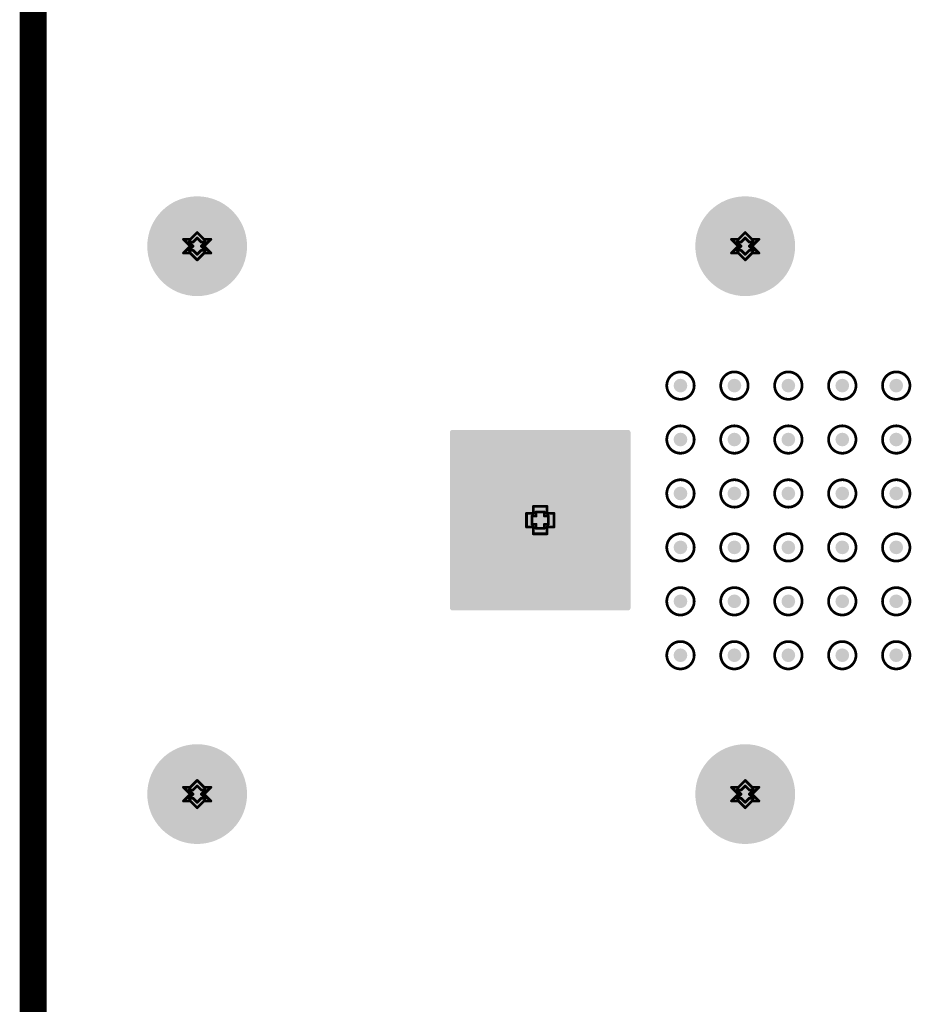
# Model space of a CAD drawing. Header units: inches. Extents: x -11.9 to 0, y -4.1 to 7.1.
# Tile 11 of 54: x -11 to -10.4, y 5.4 to 6.1. Entities that reach past the tile are written whole.
import ezdxf

# ---------------------------------------------------------------- set-up
doc = ezdxf.new("R2010")
doc.units = ezdxf.units.IN
doc.header["$MEASUREMENT"] = 0
for name, color, linetype in [('DrillDrawing', 1, 'Continuous'), ('Mechanical1', 6, 'Continuous'), ('Mechanical2', 216, 'Continuous'), ('MultiLayer', 9, 'Continuous'), ('PadHoleLayer', 156, 'Continuous'), ('ViaHoleLayer', 16, 'Continuous')]:
    doc.layers.add(name, color=color, linetype=linetype)

# ---------------------------------------------------------------- blocks, each defined once
blk = doc.blocks.new('FP_FCR7350B_CONN_BANANA_JACK_MFG_42')
at = {"layer": 'MultiLayer'}
h = blk.add_hatch(color=9, dxfattribs=at)
edge = h.paths.add_edge_path()
edge.add_arc((0.18268, 0.2), 0.03642, 0, 360)
h = blk.add_hatch(color=9, dxfattribs=at)
edge = h.paths.add_edge_path()
edge.add_arc((0.58268, 0.2), 0.03642, 0, 360)
h = blk.add_hatch(color=9, dxfattribs=at)
edge = h.paths.add_edge_path()
edge.add_arc((0.3691, 0.06397), 0.00198, 90, 180)
edge.add_line((0.36713, 0.06397), (0.36713, -0.06397))
edge.add_arc((0.3691, -0.06397), 0.00198, 180, 270)
edge.add_line((0.3691, -0.06594), (0.49704, -0.06594))
edge.add_arc((0.49704, -0.06397), 0.00198, 270, 360)
edge.add_line((0.49902, -0.06397), (0.49902, 0.06397))
edge.add_arc((0.49704, 0.06397), 0.00198, 0, 90)
edge.add_line((0.49704, 0.06594), (0.3691, 0.06594))
h = blk.add_hatch(color=9, dxfattribs=at)
edge = h.paths.add_edge_path()
edge.add_arc((0.18268, -0.2), 0.03642, 0, 360)
h = blk.add_hatch(color=9, dxfattribs=at)
edge = h.paths.add_edge_path()
edge.add_arc((0.58268, -0.2), 0.03642, 0, 360)
at = {"layer": 'PadHoleLayer'}
h = blk.add_hatch(color=156, dxfattribs=at)
edge = h.paths.add_edge_path()
edge.add_arc((0.18268, 0.2), 0.02362, 0, 360)
h = blk.add_hatch(color=156, dxfattribs=at)
edge = h.paths.add_edge_path()
edge.add_arc((0.58268, 0.2), 0.02362, 0, 360)
h = blk.add_hatch(color=156, dxfattribs=at)
edge = h.paths.add_edge_path()
edge.add_arc((0.43307, 0), 0.04331, 0, 360)
h = blk.add_hatch(color=156, dxfattribs=at)
edge = h.paths.add_edge_path()
edge.add_arc((0.18268, -0.2), 0.02362, 0, 360)
h = blk.add_hatch(color=156, dxfattribs=at)
edge = h.paths.add_edge_path()
edge.add_arc((0.58268, -0.2), 0.02362, 0, 360)

msp = doc.modelspace()

# ---------------------------------------------------------------- hatches: boundary and pattern name
at = {"layer": 'ViaHoleLayer'}
h = msp.add_hatch(color=16, dxfattribs=at)
edge = h.paths.add_edge_path()
edge.add_arc((-10.54331, 5.84646), 0.005, 0, 360)
h = msp.add_hatch(color=16, dxfattribs=at)
edge = h.paths.add_edge_path()
edge.add_arc((-10.50394, 5.84646), 0.005, 0, 360)
h = msp.add_hatch(color=16, dxfattribs=at)
edge = h.paths.add_edge_path()
edge.add_arc((-10.46457, 5.84646), 0.005, 0, 360)
h = msp.add_hatch(color=16, dxfattribs=at)
edge = h.paths.add_edge_path()
edge.add_arc((-10.4252, 5.84646), 0.005, 0, 360)
h = msp.add_hatch(color=16, dxfattribs=at)
edge = h.paths.add_edge_path()
edge.add_arc((-10.38583, 5.84646), 0.005, 0, 360)
h = msp.add_hatch(color=16, dxfattribs=at)
edge = h.paths.add_edge_path()
edge.add_arc((-10.54331, 5.80709), 0.005, 0, 360)
h = msp.add_hatch(color=16, dxfattribs=at)
edge = h.paths.add_edge_path()
edge.add_arc((-10.50394, 5.80709), 0.005, 0, 360)
h = msp.add_hatch(color=16, dxfattribs=at)
edge = h.paths.add_edge_path()
edge.add_arc((-10.46457, 5.80709), 0.005, 0, 360)
h = msp.add_hatch(color=16, dxfattribs=at)
edge = h.paths.add_edge_path()
edge.add_arc((-10.4252, 5.80709), 0.005, 0, 360)
h = msp.add_hatch(color=16, dxfattribs=at)
edge = h.paths.add_edge_path()
edge.add_arc((-10.38583, 5.80709), 0.005, 0, 360)
h = msp.add_hatch(color=16, dxfattribs=at)
edge = h.paths.add_edge_path()
edge.add_arc((-10.54331, 5.76772), 0.005, 0, 360)
h = msp.add_hatch(color=16, dxfattribs=at)
edge = h.paths.add_edge_path()
edge.add_arc((-10.50394, 5.76772), 0.005, 0, 360)
h = msp.add_hatch(color=16, dxfattribs=at)
edge = h.paths.add_edge_path()
edge.add_arc((-10.46457, 5.76772), 0.005, 0, 360)
h = msp.add_hatch(color=16, dxfattribs=at)
edge = h.paths.add_edge_path()
edge.add_arc((-10.4252, 5.76772), 0.005, 0, 360)
h = msp.add_hatch(color=16, dxfattribs=at)
edge = h.paths.add_edge_path()
edge.add_arc((-10.38583, 5.76772), 0.005, 0, 360)
h = msp.add_hatch(color=16, dxfattribs=at)
edge = h.paths.add_edge_path()
edge.add_arc((-10.54331, 5.72835), 0.005, 0, 360)
h = msp.add_hatch(color=16, dxfattribs=at)
edge = h.paths.add_edge_path()
edge.add_arc((-10.50394, 5.72835), 0.005, 0, 360)
h = msp.add_hatch(color=16, dxfattribs=at)
edge = h.paths.add_edge_path()
edge.add_arc((-10.46457, 5.72835), 0.005, 0, 360)
h = msp.add_hatch(color=16, dxfattribs=at)
edge = h.paths.add_edge_path()
edge.add_arc((-10.4252, 5.72835), 0.005, 0, 360)
h = msp.add_hatch(color=16, dxfattribs=at)
edge = h.paths.add_edge_path()
edge.add_arc((-10.38583, 5.72835), 0.005, 0, 360)
h = msp.add_hatch(color=16, dxfattribs=at)
edge = h.paths.add_edge_path()
edge.add_arc((-10.54331, 5.68898), 0.005, 0, 360)
h = msp.add_hatch(color=16, dxfattribs=at)
edge = h.paths.add_edge_path()
edge.add_arc((-10.50394, 5.68898), 0.005, 0, 360)
h = msp.add_hatch(color=16, dxfattribs=at)
edge = h.paths.add_edge_path()
edge.add_arc((-10.46457, 5.68898), 0.005, 0, 360)
h = msp.add_hatch(color=16, dxfattribs=at)
edge = h.paths.add_edge_path()
edge.add_arc((-10.4252, 5.68898), 0.005, 0, 360)
h = msp.add_hatch(color=16, dxfattribs=at)
edge = h.paths.add_edge_path()
edge.add_arc((-10.38583, 5.68898), 0.005, 0, 360)
h = msp.add_hatch(color=16, dxfattribs=at)
edge = h.paths.add_edge_path()
edge.add_arc((-10.54331, 5.64961), 0.005, 0, 360)
h = msp.add_hatch(color=16, dxfattribs=at)
edge = h.paths.add_edge_path()
edge.add_arc((-10.50394, 5.64961), 0.005, 0, 360)
h = msp.add_hatch(color=16, dxfattribs=at)
edge = h.paths.add_edge_path()
edge.add_arc((-10.46457, 5.64961), 0.005, 0, 360)
h = msp.add_hatch(color=16, dxfattribs=at)
edge = h.paths.add_edge_path()
edge.add_arc((-10.4252, 5.64961), 0.005, 0, 360)
h = msp.add_hatch(color=16, dxfattribs=at)
edge = h.paths.add_edge_path()
edge.add_arc((-10.38583, 5.64961), 0.005, 0, 360)

# ---------------------------------------------------------------- linework, layer by layer
at = {"layer": 'DrillDrawing', "const_width": 0.002}
for points in [[(-10.90106, 5.95323), (-10.89606, 5.95823)], [(-10.89606, 5.95823), (-10.89106, 5.95323)], [(-10.50106, 5.95323), (-10.49606, 5.95823)], [(-10.49606, 5.95823), (-10.49106, 5.95323)], [(-10.90606, 5.95323), (-10.90106, 5.94823)], [(-10.90606, 5.95323), (-10.90106, 5.95323)], [(-10.90206, 5.95123), (-10.89906, 5.94823)], [(-10.90206, 5.95123), (-10.89906, 5.95123)], [(-10.89906, 5.95123), (-10.89606, 5.95423)], [(-10.89606, 5.95423), (-10.89306, 5.95123)], [(-10.89306, 5.95123), (-10.89006, 5.95123)], [(-10.89306, 5.94823), (-10.89006, 5.95123)], [(-10.89106, 5.95323), (-10.88606, 5.95323)], [(-10.89106, 5.94823), (-10.88606, 5.95323)], [(-10.50606, 5.95323), (-10.50106, 5.94823)], [(-10.50606, 5.95323), (-10.50106, 5.95323)], [(-10.50206, 5.95123), (-10.49906, 5.94823)], [(-10.50206, 5.95123), (-10.49906, 5.95123)], [(-10.49906, 5.95123), (-10.49606, 5.95423)], [(-10.49606, 5.95423), (-10.49306, 5.95123)], [(-10.49306, 5.95123), (-10.49006, 5.95123)], [(-10.49306, 5.94823), (-10.49006, 5.95123)], [(-10.49106, 5.95323), (-10.48606, 5.95323)], [(-10.49106, 5.94823), (-10.48606, 5.95323)], [(-10.90606, 5.94323), (-10.90106, 5.94823)], [(-10.90206, 5.94523), (-10.89906, 5.94823)], [(-10.90206, 5.94523), (-10.89906, 5.94523)], [(-10.89906, 5.94523), (-10.89606, 5.94223)], [(-10.89606, 5.94223), (-10.89306, 5.94523)], [(-10.89306, 5.94823), (-10.89006, 5.94523)], [(-10.89306, 5.94523), (-10.89006, 5.94523)], [(-10.89106, 5.94823), (-10.88606, 5.94323)], [(-10.50606, 5.94323), (-10.50106, 5.94823)], [(-10.50206, 5.94523), (-10.49906, 5.94823)], [(-10.50206, 5.94523), (-10.49906, 5.94523)], [(-10.49906, 5.94523), (-10.49606, 5.94223)], [(-10.49606, 5.94223), (-10.49306, 5.94523)], [(-10.49306, 5.94823), (-10.49006, 5.94523)], [(-10.49306, 5.94523), (-10.49006, 5.94523)], [(-10.49106, 5.94823), (-10.48606, 5.94323)], [(-10.90606, 5.94323), (-10.90106, 5.94323)], [(-10.90106, 5.94323), (-10.89606, 5.93823)], [(-10.89606, 5.93823), (-10.89106, 5.94323)], [(-10.89106, 5.94323), (-10.88606, 5.94323)], [(-10.50606, 5.94323), (-10.50106, 5.94323)], [(-10.50106, 5.94323), (-10.49606, 5.93823)], [(-10.49606, 5.93823), (-10.49106, 5.94323)], [(-10.49106, 5.94323), (-10.48606, 5.94323)], [(-10.65067, 5.75323), (-10.65067, 5.75823)], [(-10.65067, 5.75823), (-10.64067, 5.75823)], [(-10.64067, 5.75323), (-10.64067, 5.75823)], [(-10.65567, 5.74323), (-10.65567, 5.75323)], [(-10.65567, 5.75323), (-10.65067, 5.75323)], [(-10.65167, 5.74523), (-10.65167, 5.75123)], [(-10.65167, 5.75123), (-10.64867, 5.75123)], [(-10.64867, 5.75123), (-10.64867, 5.75423)], [(-10.64867, 5.75423), (-10.64267, 5.75423)], [(-10.64267, 5.75123), (-10.64267, 5.75423)], [(-10.64267, 5.75123), (-10.63967, 5.75123)], [(-10.64067, 5.75323), (-10.63567, 5.75323)], [(-10.63967, 5.74523), (-10.63967, 5.75123)], [(-10.63567, 5.74323), (-10.63567, 5.75323)], [(-10.65567, 5.74323), (-10.65067, 5.74323)], [(-10.65167, 5.74523), (-10.64867, 5.74523)], [(-10.65067, 5.73823), (-10.65067, 5.74323)], [(-10.64867, 5.74223), (-10.64867, 5.74523)], [(-10.64267, 5.74523), (-10.63967, 5.74523)], [(-10.64267, 5.74223), (-10.64267, 5.74523)], [(-10.64067, 5.74323), (-10.63567, 5.74323)], [(-10.64067, 5.73823), (-10.64067, 5.74323)], [(-10.65067, 5.73823), (-10.64067, 5.73823)], [(-10.64867, 5.74223), (-10.64267, 5.74223)], [(-10.90106, 5.55323), (-10.89606, 5.55823)], [(-10.89606, 5.55823), (-10.89106, 5.55323)], [(-10.50106, 5.55323), (-10.49606, 5.55823)], [(-10.49606, 5.55823), (-10.49106, 5.55323)], [(-10.90606, 5.55323), (-10.90106, 5.54823)], [(-10.90606, 5.55323), (-10.90106, 5.55323)], [(-10.90206, 5.55123), (-10.89906, 5.54823)], [(-10.90206, 5.55123), (-10.89906, 5.55123)], [(-10.89906, 5.55123), (-10.89606, 5.55423)], [(-10.89606, 5.55423), (-10.89306, 5.55123)], [(-10.89306, 5.55123), (-10.89006, 5.55123)], [(-10.89306, 5.54823), (-10.89006, 5.55123)], [(-10.89106, 5.55323), (-10.88606, 5.55323)], [(-10.89106, 5.54823), (-10.88606, 5.55323)], [(-10.50606, 5.55323), (-10.50106, 5.54823)], [(-10.50606, 5.55323), (-10.50106, 5.55323)], [(-10.50206, 5.55123), (-10.49906, 5.54823)], [(-10.50206, 5.55123), (-10.49906, 5.55123)], [(-10.49906, 5.55123), (-10.49606, 5.55423)], [(-10.49606, 5.55423), (-10.49306, 5.55123)], [(-10.49306, 5.55123), (-10.49006, 5.55123)], [(-10.49306, 5.54823), (-10.49006, 5.55123)], [(-10.49106, 5.55323), (-10.48606, 5.55323)], [(-10.49106, 5.54823), (-10.48606, 5.55323)], [(-10.90606, 5.54323), (-10.90106, 5.54823)], [(-10.90606, 5.54323), (-10.90106, 5.54323)], [(-10.90206, 5.54523), (-10.89906, 5.54823)], [(-10.90206, 5.54523), (-10.89906, 5.54523)], [(-10.90106, 5.54323), (-10.89606, 5.53823)], [(-10.89906, 5.54523), (-10.89606, 5.54223)], [(-10.89606, 5.54223), (-10.89306, 5.54523)], [(-10.89606, 5.53823), (-10.89106, 5.54323)], [(-10.89306, 5.54823), (-10.89006, 5.54523)], [(-10.89306, 5.54523), (-10.89006, 5.54523)], [(-10.89106, 5.54823), (-10.88606, 5.54323)], [(-10.89106, 5.54323), (-10.88606, 5.54323)], [(-10.50606, 5.54323), (-10.50106, 5.54823)], [(-10.50606, 5.54323), (-10.50106, 5.54323)], [(-10.50206, 5.54523), (-10.49906, 5.54823)], [(-10.50206, 5.54523), (-10.49906, 5.54523)], [(-10.50106, 5.54323), (-10.49606, 5.53823)], [(-10.49906, 5.54523), (-10.49606, 5.54223)], [(-10.49606, 5.54223), (-10.49306, 5.54523)], [(-10.49606, 5.53823), (-10.49106, 5.54323)], [(-10.49306, 5.54823), (-10.49006, 5.54523)], [(-10.49306, 5.54523), (-10.49006, 5.54523)], [(-10.49106, 5.54823), (-10.48606, 5.54323)], [(-10.49106, 5.54323), (-10.48606, 5.54323)]]:
    msp.add_lwpolyline(points, dxfattribs=at)
at = {"layer": 'DrillDrawing'}
for points, const_width in [([(-10.89656, 5.95823, 1), (-10.89556, 5.95823, 1)], 0.001), ([(-10.89656, 5.95823, 1), (-10.89556, 5.95823, 1)], 0.001), ([(-10.49656, 5.95823, 1), (-10.49556, 5.95823, 1)], 0.001), ([(-10.49656, 5.95823, 1), (-10.49556, 5.95823, 1)], 0.001), ([(-10.90656, 5.95323, 1), (-10.90556, 5.95323, 1)], 0.001), ([(-10.90656, 5.95323, 1), (-10.90556, 5.95323, 1)], 0.001), ([(-10.90256, 5.95123, 1), (-10.90156, 5.95123, 1)], 0.001), ([(-10.90256, 5.95123, 1), (-10.90156, 5.95123, 1)], 0.001), ([(-10.90156, 5.95323, 1), (-10.90056, 5.95323, 1)], 0.001), ([(-10.90156, 5.95323, 1), (-10.90056, 5.95323, 1)], 0.001), ([(-10.89956, 5.95123, 1), (-10.89856, 5.95123, 1)], 0.001), ([(-10.89956, 5.95123, 1), (-10.89856, 5.95123, 1)], 0.001), ([(-10.89656, 5.95423, 1), (-10.89556, 5.95423, 1)], 0.001), ([(-10.89656, 5.95423, 1), (-10.89556, 5.95423, 1)], 0.001), ([(-10.89356, 5.95123, 1), (-10.89256, 5.95123, 1)], 0.001), ([(-10.89356, 5.95123, 1), (-10.89256, 5.95123, 1)], 0.001), ([(-10.89156, 5.95323, 1), (-10.89056, 5.95323, 1)], 0.001), ([(-10.89156, 5.95323, 1), (-10.89056, 5.95323, 1)], 0.001), ([(-10.89056, 5.95123, 1), (-10.88956, 5.95123, 1)], 0.001), ([(-10.89056, 5.95123, 1), (-10.88956, 5.95123, 1)], 0.001), ([(-10.88656, 5.95323, 1), (-10.88556, 5.95323, 1)], 0.001), ([(-10.88656, 5.95323, 1), (-10.88556, 5.95323, 1)], 0.001), ([(-10.50656, 5.95323, 1), (-10.50556, 5.95323, 1)], 0.001), ([(-10.50656, 5.95323, 1), (-10.50556, 5.95323, 1)], 0.001), ([(-10.50256, 5.95123, 1), (-10.50156, 5.95123, 1)], 0.001), ([(-10.50256, 5.95123, 1), (-10.50156, 5.95123, 1)], 0.001), ([(-10.50156, 5.95323, 1), (-10.50056, 5.95323, 1)], 0.001), ([(-10.50156, 5.95323, 1), (-10.50056, 5.95323, 1)], 0.001), ([(-10.49956, 5.95123, 1), (-10.49856, 5.95123, 1)], 0.001), ([(-10.49956, 5.95123, 1), (-10.49856, 5.95123, 1)], 0.001), ([(-10.49656, 5.95423, 1), (-10.49556, 5.95423, 1)], 0.001), ([(-10.49656, 5.95423, 1), (-10.49556, 5.95423, 1)], 0.001), ([(-10.49356, 5.95123, 1), (-10.49256, 5.95123, 1)], 0.001), ([(-10.49356, 5.95123, 1), (-10.49256, 5.95123, 1)], 0.001), ([(-10.49156, 5.95323, 1), (-10.49056, 5.95323, 1)], 0.001), ([(-10.49156, 5.95323, 1), (-10.49056, 5.95323, 1)], 0.001), ([(-10.49056, 5.95123, 1), (-10.48956, 5.95123, 1)], 0.001), ([(-10.49056, 5.95123, 1), (-10.48956, 5.95123, 1)], 0.001), ([(-10.48656, 5.95323, 1), (-10.48556, 5.95323, 1)], 0.001), ([(-10.48656, 5.95323, 1), (-10.48556, 5.95323, 1)], 0.001), ([(-10.90256, 5.94523, 1), (-10.90156, 5.94523, 1)], 0.001), ([(-10.90256, 5.94523, 1), (-10.90156, 5.94523, 1)], 0.001), ([(-10.90156, 5.94823, 1), (-10.90056, 5.94823, 1)], 0.001), ([(-10.90156, 5.94823, 1), (-10.90056, 5.94823, 1)], 0.001), ([(-10.89956, 5.94823, 1), (-10.89856, 5.94823, 1)], 0.001), ([(-10.89956, 5.94823, 1), (-10.89856, 5.94823, 1)], 0.001), ([(-10.89956, 5.94523, 1), (-10.89856, 5.94523, 1)], 0.001), ([(-10.89956, 5.94523, 1), (-10.89856, 5.94523, 1)], 0.001), ([(-10.89356, 5.94823, 1), (-10.89256, 5.94823, 1)], 0.001), ([(-10.89356, 5.94823, 1), (-10.89256, 5.94823, 1)], 0.001), ([(-10.89356, 5.94523, 1), (-10.89256, 5.94523, 1)], 0.001), ([(-10.89356, 5.94523, 1), (-10.89256, 5.94523, 1)], 0.001), ([(-10.89156, 5.94823, 1), (-10.89056, 5.94823, 1)], 0.001), ([(-10.89156, 5.94823, 1), (-10.89056, 5.94823, 1)], 0.001), ([(-10.89056, 5.94523, 1), (-10.88956, 5.94523, 1)], 0.001), ([(-10.89056, 5.94523, 1), (-10.88956, 5.94523, 1)], 0.001), ([(-10.50256, 5.94523, 1), (-10.50156, 5.94523, 1)], 0.001), ([(-10.50256, 5.94523, 1), (-10.50156, 5.94523, 1)], 0.001), ([(-10.50156, 5.94823, 1), (-10.50056, 5.94823, 1)], 0.001), ([(-10.50156, 5.94823, 1), (-10.50056, 5.94823, 1)], 0.001), ([(-10.49956, 5.94823, 1), (-10.49856, 5.94823, 1)], 0.001), ([(-10.49956, 5.94823, 1), (-10.49856, 5.94823, 1)], 0.001), ([(-10.49956, 5.94523, 1), (-10.49856, 5.94523, 1)], 0.001), ([(-10.49956, 5.94523, 1), (-10.49856, 5.94523, 1)], 0.001), ([(-10.49356, 5.94823, 1), (-10.49256, 5.94823, 1)], 0.001), ([(-10.49356, 5.94823, 1), (-10.49256, 5.94823, 1)], 0.001), ([(-10.49356, 5.94523, 1), (-10.49256, 5.94523, 1)], 0.001), ([(-10.49356, 5.94523, 1), (-10.49256, 5.94523, 1)], 0.001), ([(-10.49156, 5.94823, 1), (-10.49056, 5.94823, 1)], 0.001), ([(-10.49156, 5.94823, 1), (-10.49056, 5.94823, 1)], 0.001), ([(-10.49056, 5.94523, 1), (-10.48956, 5.94523, 1)], 0.001), ([(-10.49056, 5.94523, 1), (-10.48956, 5.94523, 1)], 0.001), ([(-10.90656, 5.94323, 1), (-10.90556, 5.94323, 1)], 0.001), ([(-10.90656, 5.94323, 1), (-10.90556, 5.94323, 1)], 0.001), ([(-10.90156, 5.94323, 1), (-10.90056, 5.94323, 1)], 0.001), ([(-10.90156, 5.94323, 1), (-10.90056, 5.94323, 1)], 0.001), ([(-10.89656, 5.94223, 1), (-10.89556, 5.94223, 1)], 0.001), ([(-10.89656, 5.94223, 1), (-10.89556, 5.94223, 1)], 0.001), ([(-10.89656, 5.93823, 1), (-10.89556, 5.93823, 1)], 0.001), ([(-10.89656, 5.93823, 1), (-10.89556, 5.93823, 1)], 0.001), ([(-10.89156, 5.94323, 1), (-10.89056, 5.94323, 1)], 0.001), ([(-10.89156, 5.94323, 1), (-10.89056, 5.94323, 1)], 0.001), ([(-10.88656, 5.94323, 1), (-10.88556, 5.94323, 1)], 0.001), ([(-10.88656, 5.94323, 1), (-10.88556, 5.94323, 1)], 0.001), ([(-10.50656, 5.94323, 1), (-10.50556, 5.94323, 1)], 0.001), ([(-10.50656, 5.94323, 1), (-10.50556, 5.94323, 1)], 0.001), ([(-10.50156, 5.94323, 1), (-10.50056, 5.94323, 1)], 0.001), ([(-10.50156, 5.94323, 1), (-10.50056, 5.94323, 1)], 0.001), ([(-10.49656, 5.94223, 1), (-10.49556, 5.94223, 1)], 0.001), ([(-10.49656, 5.94223, 1), (-10.49556, 5.94223, 1)], 0.001), ([(-10.49656, 5.93823, 1), (-10.49556, 5.93823, 1)], 0.001), ([(-10.49656, 5.93823, 1), (-10.49556, 5.93823, 1)], 0.001), ([(-10.49156, 5.94323, 1), (-10.49056, 5.94323, 1)], 0.001), ([(-10.49156, 5.94323, 1), (-10.49056, 5.94323, 1)], 0.001), ([(-10.48656, 5.94323, 1), (-10.48556, 5.94323, 1)], 0.001), ([(-10.48656, 5.94323, 1), (-10.48556, 5.94323, 1)], 0.001), ([(-10.53331, 5.84646, 1), (-10.55331, 5.84646, 1)], 0.002), ([(-10.49394, 5.84646, 1), (-10.51394, 5.84646, 1)], 0.002), ([(-10.45457, 5.84646, 1), (-10.47457, 5.84646, 1)], 0.002), ([(-10.4152, 5.84646, 1), (-10.4352, 5.84646, 1)], 0.002), ([(-10.37583, 5.84646, 1), (-10.39583, 5.84646, 1)], 0.002), ([(-10.55381, 5.84646, 1), (-10.55281, 5.84646, 1)], 0.001), ([(-10.53381, 5.84646, 1), (-10.53281, 5.84646, 1)], 0.001), ([(-10.51444, 5.84646, 1), (-10.51344, 5.84646, 1)], 0.001), ([(-10.49444, 5.84646, 1), (-10.49344, 5.84646, 1)], 0.001), ([(-10.47507, 5.84646, 1), (-10.47407, 5.84646, 1)], 0.001), ([(-10.45507, 5.84646, 1), (-10.45407, 5.84646, 1)], 0.001), ([(-10.4357, 5.84646, 1), (-10.4347, 5.84646, 1)], 0.001), ([(-10.4157, 5.84646, 1), (-10.4147, 5.84646, 1)], 0.001), ([(-10.39633, 5.84646, 1), (-10.39533, 5.84646, 1)], 0.001), ([(-10.37633, 5.84646, 1), (-10.37533, 5.84646, 1)], 0.001), ([(-10.53331, 5.80709, 1), (-10.55331, 5.80709, 1)], 0.002), ([(-10.49394, 5.80709, 1), (-10.51394, 5.80709, 1)], 0.002), ([(-10.45457, 5.80709, 1), (-10.47457, 5.80709, 1)], 0.002), ([(-10.4152, 5.80709, 1), (-10.4352, 5.80709, 1)], 0.002), ([(-10.37583, 5.80709, 1), (-10.39583, 5.80709, 1)], 0.002), ([(-10.55381, 5.80709, 1), (-10.55281, 5.80709, 1)], 0.001), ([(-10.53381, 5.80709, 1), (-10.53281, 5.80709, 1)], 0.001), ([(-10.51444, 5.80709, 1), (-10.51344, 5.80709, 1)], 0.001), ([(-10.49444, 5.80709, 1), (-10.49344, 5.80709, 1)], 0.001), ([(-10.47507, 5.80709, 1), (-10.47407, 5.80709, 1)], 0.001), ([(-10.45507, 5.80709, 1), (-10.45407, 5.80709, 1)], 0.001), ([(-10.4357, 5.80709, 1), (-10.4347, 5.80709, 1)], 0.001), ([(-10.4157, 5.80709, 1), (-10.4147, 5.80709, 1)], 0.001), ([(-10.39633, 5.80709, 1), (-10.39533, 5.80709, 1)], 0.001), ([(-10.37633, 5.80709, 1), (-10.37533, 5.80709, 1)], 0.001), ([(-10.53331, 5.76772, 1), (-10.55331, 5.76772, 1)], 0.002), ([(-10.49394, 5.76772, 1), (-10.51394, 5.76772, 1)], 0.002), ([(-10.45457, 5.76772, 1), (-10.47457, 5.76772, 1)], 0.002), ([(-10.4152, 5.76772, 1), (-10.4352, 5.76772, 1)], 0.002), ([(-10.37583, 5.76772, 1), (-10.39583, 5.76772, 1)], 0.002), ([(-10.55381, 5.76772, 1), (-10.55281, 5.76772, 1)], 0.001), ([(-10.53381, 5.76772, 1), (-10.53281, 5.76772, 1)], 0.001), ([(-10.51444, 5.76772, 1), (-10.51344, 5.76772, 1)], 0.001), ([(-10.49444, 5.76772, 1), (-10.49344, 5.76772, 1)], 0.001), ([(-10.47507, 5.76772, 1), (-10.47407, 5.76772, 1)], 0.001), ([(-10.45507, 5.76772, 1), (-10.45407, 5.76772, 1)], 0.001), ([(-10.4357, 5.76772, 1), (-10.4347, 5.76772, 1)], 0.001), ([(-10.4157, 5.76772, 1), (-10.4147, 5.76772, 1)], 0.001), ([(-10.39633, 5.76772, 1), (-10.39533, 5.76772, 1)], 0.001), ([(-10.37633, 5.76772, 1), (-10.37533, 5.76772, 1)], 0.001), ([(-10.65117, 5.75823, 1), (-10.65017, 5.75823, 1)], 0.001), ([(-10.65117, 5.75823, 1), (-10.65017, 5.75823, 1)], 0.001), ([(-10.64117, 5.75823, 1), (-10.64017, 5.75823, 1)], 0.001), ([(-10.64117, 5.75823, 1), (-10.64017, 5.75823, 1)], 0.001), ([(-10.65617, 5.75323, 1), (-10.65517, 5.75323, 1)], 0.001), ([(-10.65617, 5.75323, 1), (-10.65517, 5.75323, 1)], 0.001), ([(-10.65217, 5.75123, 1), (-10.65117, 5.75123, 1)], 0.001), ([(-10.65217, 5.75123, 1), (-10.65117, 5.75123, 1)], 0.001), ([(-10.65117, 5.75323, 1), (-10.65017, 5.75323, 1)], 0.001), ([(-10.65117, 5.75323, 1), (-10.65017, 5.75323, 1)], 0.001), ([(-10.64917, 5.75423, 1), (-10.64817, 5.75423, 1)], 0.001), ([(-10.64917, 5.75423, 1), (-10.64817, 5.75423, 1)], 0.001), ([(-10.64917, 5.75123, 1), (-10.64817, 5.75123, 1)], 0.001), ([(-10.64917, 5.75123, 1), (-10.64817, 5.75123, 1)], 0.001), ([(-10.64317, 5.75423, 1), (-10.64217, 5.75423, 1)], 0.001), ([(-10.64317, 5.75423, 1), (-10.64217, 5.75423, 1)], 0.001), ([(-10.64317, 5.75123, 1), (-10.64217, 5.75123, 1)], 0.001), ([(-10.64317, 5.75123, 1), (-10.64217, 5.75123, 1)], 0.001), ([(-10.64117, 5.75323, 1), (-10.64017, 5.75323, 1)], 0.001), ([(-10.64117, 5.75323, 1), (-10.64017, 5.75323, 1)], 0.001), ([(-10.64017, 5.75123, 1), (-10.63917, 5.75123, 1)], 0.001), ([(-10.64017, 5.75123, 1), (-10.63917, 5.75123, 1)], 0.001), ([(-10.63617, 5.75323, 1), (-10.63517, 5.75323, 1)], 0.001), ([(-10.63617, 5.75323, 1), (-10.63517, 5.75323, 1)], 0.001), ([(-10.65617, 5.74323, 1), (-10.65517, 5.74323, 1)], 0.001), ([(-10.65617, 5.74323, 1), (-10.65517, 5.74323, 1)], 0.001), ([(-10.65217, 5.74523, 1), (-10.65117, 5.74523, 1)], 0.001), ([(-10.65217, 5.74523, 1), (-10.65117, 5.74523, 1)], 0.001), ([(-10.65117, 5.74323, 1), (-10.65017, 5.74323, 1)], 0.001), ([(-10.65117, 5.74323, 1), (-10.65017, 5.74323, 1)], 0.001), ([(-10.64917, 5.74523, 1), (-10.64817, 5.74523, 1)], 0.001), ([(-10.64917, 5.74523, 1), (-10.64817, 5.74523, 1)], 0.001), ([(-10.64317, 5.74523, 1), (-10.64217, 5.74523, 1)], 0.001), ([(-10.64317, 5.74523, 1), (-10.64217, 5.74523, 1)], 0.001), ([(-10.64117, 5.74323, 1), (-10.64017, 5.74323, 1)], 0.001), ([(-10.64117, 5.74323, 1), (-10.64017, 5.74323, 1)], 0.001), ([(-10.64017, 5.74523, 1), (-10.63917, 5.74523, 1)], 0.001), ([(-10.64017, 5.74523, 1), (-10.63917, 5.74523, 1)], 0.001), ([(-10.63617, 5.74323, 1), (-10.63517, 5.74323, 1)], 0.001), ([(-10.63617, 5.74323, 1), (-10.63517, 5.74323, 1)], 0.001), ([(-10.65117, 5.73823, 1), (-10.65017, 5.73823, 1)], 0.001), ([(-10.65117, 5.73823, 1), (-10.65017, 5.73823, 1)], 0.001), ([(-10.64917, 5.74223, 1), (-10.64817, 5.74223, 1)], 0.001), ([(-10.64917, 5.74223, 1), (-10.64817, 5.74223, 1)], 0.001), ([(-10.64317, 5.74223, 1), (-10.64217, 5.74223, 1)], 0.001), ([(-10.64317, 5.74223, 1), (-10.64217, 5.74223, 1)], 0.001), ([(-10.64117, 5.73823, 1), (-10.64017, 5.73823, 1)], 0.001), ([(-10.64117, 5.73823, 1), (-10.64017, 5.73823, 1)], 0.001), ([(-10.53331, 5.72835, 1), (-10.55331, 5.72835, 1)], 0.002), ([(-10.49394, 5.72835, 1), (-10.51394, 5.72835, 1)], 0.002), ([(-10.45457, 5.72835, 1), (-10.47457, 5.72835, 1)], 0.002), ([(-10.4152, 5.72835, 1), (-10.4352, 5.72835, 1)], 0.002), ([(-10.37583, 5.72835, 1), (-10.39583, 5.72835, 1)], 0.002), ([(-10.55381, 5.72835, 1), (-10.55281, 5.72835, 1)], 0.001), ([(-10.53381, 5.72835, 1), (-10.53281, 5.72835, 1)], 0.001), ([(-10.51444, 5.72835, 1), (-10.51344, 5.72835, 1)], 0.001), ([(-10.49444, 5.72835, 1), (-10.49344, 5.72835, 1)], 0.001), ([(-10.47507, 5.72835, 1), (-10.47407, 5.72835, 1)], 0.001), ([(-10.45507, 5.72835, 1), (-10.45407, 5.72835, 1)], 0.001), ([(-10.4357, 5.72835, 1), (-10.4347, 5.72835, 1)], 0.001), ([(-10.4157, 5.72835, 1), (-10.4147, 5.72835, 1)], 0.001), ([(-10.39633, 5.72835, 1), (-10.39533, 5.72835, 1)], 0.001), ([(-10.37633, 5.72835, 1), (-10.37533, 5.72835, 1)], 0.001), ([(-10.53331, 5.68898, 1), (-10.55331, 5.68898, 1)], 0.002), ([(-10.49394, 5.68898, 1), (-10.51394, 5.68898, 1)], 0.002), ([(-10.45457, 5.68898, 1), (-10.47457, 5.68898, 1)], 0.002), ([(-10.4152, 5.68898, 1), (-10.4352, 5.68898, 1)], 0.002), ([(-10.37583, 5.68898, 1), (-10.39583, 5.68898, 1)], 0.002), ([(-10.55381, 5.68898, 1), (-10.55281, 5.68898, 1)], 0.001), ([(-10.53381, 5.68898, 1), (-10.53281, 5.68898, 1)], 0.001), ([(-10.51444, 5.68898, 1), (-10.51344, 5.68898, 1)], 0.001), ([(-10.49444, 5.68898, 1), (-10.49344, 5.68898, 1)], 0.001), ([(-10.47507, 5.68898, 1), (-10.47407, 5.68898, 1)], 0.001), ([(-10.45507, 5.68898, 1), (-10.45407, 5.68898, 1)], 0.001), ([(-10.4357, 5.68898, 1), (-10.4347, 5.68898, 1)], 0.001), ([(-10.4157, 5.68898, 1), (-10.4147, 5.68898, 1)], 0.001), ([(-10.39633, 5.68898, 1), (-10.39533, 5.68898, 1)], 0.001), ([(-10.37633, 5.68898, 1), (-10.37533, 5.68898, 1)], 0.001), ([(-10.53331, 5.64961, 1), (-10.55331, 5.64961, 1)], 0.002), ([(-10.49394, 5.64961, 1), (-10.51394, 5.64961, 1)], 0.002), ([(-10.45457, 5.64961, 1), (-10.47457, 5.64961, 1)], 0.002), ([(-10.4152, 5.64961, 1), (-10.4352, 5.64961, 1)], 0.002), ([(-10.37583, 5.64961, 1), (-10.39583, 5.64961, 1)], 0.002), ([(-10.55381, 5.64961, 1), (-10.55281, 5.64961, 1)], 0.001), ([(-10.53381, 5.64961, 1), (-10.53281, 5.64961, 1)], 0.001), ([(-10.51444, 5.64961, 1), (-10.51344, 5.64961, 1)], 0.001), ([(-10.49444, 5.64961, 1), (-10.49344, 5.64961, 1)], 0.001), ([(-10.47507, 5.64961, 1), (-10.47407, 5.64961, 1)], 0.001), ([(-10.45507, 5.64961, 1), (-10.45407, 5.64961, 1)], 0.001), ([(-10.4357, 5.64961, 1), (-10.4347, 5.64961, 1)], 0.001), ([(-10.4157, 5.64961, 1), (-10.4147, 5.64961, 1)], 0.001), ([(-10.39633, 5.64961, 1), (-10.39533, 5.64961, 1)], 0.001), ([(-10.37633, 5.64961, 1), (-10.37533, 5.64961, 1)], 0.001), ([(-10.89656, 5.55823, 1), (-10.89556, 5.55823, 1)], 0.001), ([(-10.89656, 5.55823, 1), (-10.89556, 5.55823, 1)], 0.001), ([(-10.49656, 5.55823, 1), (-10.49556, 5.55823, 1)], 0.001), ([(-10.49656, 5.55823, 1), (-10.49556, 5.55823, 1)], 0.001), ([(-10.90656, 5.55323, 1), (-10.90556, 5.55323, 1)], 0.001), ([(-10.90656, 5.55323, 1), (-10.90556, 5.55323, 1)], 0.001), ([(-10.90256, 5.55123, 1), (-10.90156, 5.55123, 1)], 0.001), ([(-10.90256, 5.55123, 1), (-10.90156, 5.55123, 1)], 0.001), ([(-10.90156, 5.55323, 1), (-10.90056, 5.55323, 1)], 0.001), ([(-10.90156, 5.55323, 1), (-10.90056, 5.55323, 1)], 0.001), ([(-10.89956, 5.55123, 1), (-10.89856, 5.55123, 1)], 0.001), ([(-10.89956, 5.55123, 1), (-10.89856, 5.55123, 1)], 0.001), ([(-10.89656, 5.55423, 1), (-10.89556, 5.55423, 1)], 0.001), ([(-10.89656, 5.55423, 1), (-10.89556, 5.55423, 1)], 0.001), ([(-10.89356, 5.55123, 1), (-10.89256, 5.55123, 1)], 0.001), ([(-10.89356, 5.55123, 1), (-10.89256, 5.55123, 1)], 0.001), ([(-10.89156, 5.55323, 1), (-10.89056, 5.55323, 1)], 0.001), ([(-10.89156, 5.55323, 1), (-10.89056, 5.55323, 1)], 0.001), ([(-10.89056, 5.55123, 1), (-10.88956, 5.55123, 1)], 0.001), ([(-10.89056, 5.55123, 1), (-10.88956, 5.55123, 1)], 0.001), ([(-10.88656, 5.55323, 1), (-10.88556, 5.55323, 1)], 0.001), ([(-10.88656, 5.55323, 1), (-10.88556, 5.55323, 1)], 0.001), ([(-10.50656, 5.55323, 1), (-10.50556, 5.55323, 1)], 0.001), ([(-10.50656, 5.55323, 1), (-10.50556, 5.55323, 1)], 0.001), ([(-10.50256, 5.55123, 1), (-10.50156, 5.55123, 1)], 0.001), ([(-10.50256, 5.55123, 1), (-10.50156, 5.55123, 1)], 0.001), ([(-10.50156, 5.55323, 1), (-10.50056, 5.55323, 1)], 0.001), ([(-10.50156, 5.55323, 1), (-10.50056, 5.55323, 1)], 0.001), ([(-10.49956, 5.55123, 1), (-10.49856, 5.55123, 1)], 0.001), ([(-10.49956, 5.55123, 1), (-10.49856, 5.55123, 1)], 0.001), ([(-10.49656, 5.55423, 1), (-10.49556, 5.55423, 1)], 0.001), ([(-10.49656, 5.55423, 1), (-10.49556, 5.55423, 1)], 0.001), ([(-10.49356, 5.55123, 1), (-10.49256, 5.55123, 1)], 0.001), ([(-10.49356, 5.55123, 1), (-10.49256, 5.55123, 1)], 0.001), ([(-10.49156, 5.55323, 1), (-10.49056, 5.55323, 1)], 0.001), ([(-10.49156, 5.55323, 1), (-10.49056, 5.55323, 1)], 0.001), ([(-10.49056, 5.55123, 1), (-10.48956, 5.55123, 1)], 0.001), ([(-10.49056, 5.55123, 1), (-10.48956, 5.55123, 1)], 0.001), ([(-10.48656, 5.55323, 1), (-10.48556, 5.55323, 1)], 0.001), ([(-10.48656, 5.55323, 1), (-10.48556, 5.55323, 1)], 0.001), ([(-10.90656, 5.54323, 1), (-10.90556, 5.54323, 1)], 0.001), ([(-10.90656, 5.54323, 1), (-10.90556, 5.54323, 1)], 0.001), ([(-10.90256, 5.54523, 1), (-10.90156, 5.54523, 1)], 0.001), ([(-10.90256, 5.54523, 1), (-10.90156, 5.54523, 1)], 0.001), ([(-10.90156, 5.54823, 1), (-10.90056, 5.54823, 1)], 0.001), ([(-10.90156, 5.54823, 1), (-10.90056, 5.54823, 1)], 0.001), ([(-10.90156, 5.54323, 1), (-10.90056, 5.54323, 1)], 0.001), ([(-10.90156, 5.54323, 1), (-10.90056, 5.54323, 1)], 0.001), ([(-10.89956, 5.54823, 1), (-10.89856, 5.54823, 1)], 0.001), ([(-10.89956, 5.54823, 1), (-10.89856, 5.54823, 1)], 0.001), ([(-10.89956, 5.54523, 1), (-10.89856, 5.54523, 1)], 0.001), ([(-10.89956, 5.54523, 1), (-10.89856, 5.54523, 1)], 0.001), ([(-10.89656, 5.54223, 1), (-10.89556, 5.54223, 1)], 0.001), ([(-10.89656, 5.54223, 1), (-10.89556, 5.54223, 1)], 0.001), ([(-10.89356, 5.54823, 1), (-10.89256, 5.54823, 1)], 0.001), ([(-10.89356, 5.54823, 1), (-10.89256, 5.54823, 1)], 0.001), ([(-10.89356, 5.54523, 1), (-10.89256, 5.54523, 1)], 0.001), ([(-10.89356, 5.54523, 1), (-10.89256, 5.54523, 1)], 0.001), ([(-10.89156, 5.54823, 1), (-10.89056, 5.54823, 1)], 0.001), ([(-10.89156, 5.54823, 1), (-10.89056, 5.54823, 1)], 0.001), ([(-10.89156, 5.54323, 1), (-10.89056, 5.54323, 1)], 0.001), ([(-10.89156, 5.54323, 1), (-10.89056, 5.54323, 1)], 0.001), ([(-10.89056, 5.54523, 1), (-10.88956, 5.54523, 1)], 0.001), ([(-10.89056, 5.54523, 1), (-10.88956, 5.54523, 1)], 0.001), ([(-10.88656, 5.54323, 1), (-10.88556, 5.54323, 1)], 0.001), ([(-10.88656, 5.54323, 1), (-10.88556, 5.54323, 1)], 0.001), ([(-10.50656, 5.54323, 1), (-10.50556, 5.54323, 1)], 0.001), ([(-10.50656, 5.54323, 1), (-10.50556, 5.54323, 1)], 0.001), ([(-10.50256, 5.54523, 1), (-10.50156, 5.54523, 1)], 0.001), ([(-10.50256, 5.54523, 1), (-10.50156, 5.54523, 1)], 0.001), ([(-10.50156, 5.54823, 1), (-10.50056, 5.54823, 1)], 0.001), ([(-10.50156, 5.54823, 1), (-10.50056, 5.54823, 1)], 0.001), ([(-10.50156, 5.54323, 1), (-10.50056, 5.54323, 1)], 0.001), ([(-10.50156, 5.54323, 1), (-10.50056, 5.54323, 1)], 0.001), ([(-10.49956, 5.54823, 1), (-10.49856, 5.54823, 1)], 0.001), ([(-10.49956, 5.54823, 1), (-10.49856, 5.54823, 1)], 0.001), ([(-10.49956, 5.54523, 1), (-10.49856, 5.54523, 1)], 0.001), ([(-10.49956, 5.54523, 1), (-10.49856, 5.54523, 1)], 0.001), ([(-10.49656, 5.54223, 1), (-10.49556, 5.54223, 1)], 0.001), ([(-10.49656, 5.54223, 1), (-10.49556, 5.54223, 1)], 0.001), ([(-10.49356, 5.54823, 1), (-10.49256, 5.54823, 1)], 0.001), ([(-10.49356, 5.54823, 1), (-10.49256, 5.54823, 1)], 0.001), ([(-10.49356, 5.54523, 1), (-10.49256, 5.54523, 1)], 0.001), ([(-10.49356, 5.54523, 1), (-10.49256, 5.54523, 1)], 0.001), ([(-10.49156, 5.54823, 1), (-10.49056, 5.54823, 1)], 0.001), ([(-10.49156, 5.54823, 1), (-10.49056, 5.54823, 1)], 0.001), ([(-10.49156, 5.54323, 1), (-10.49056, 5.54323, 1)], 0.001), ([(-10.49156, 5.54323, 1), (-10.49056, 5.54323, 1)], 0.001), ([(-10.49056, 5.54523, 1), (-10.48956, 5.54523, 1)], 0.001), ([(-10.49056, 5.54523, 1), (-10.48956, 5.54523, 1)], 0.001), ([(-10.48656, 5.54323, 1), (-10.48556, 5.54323, 1)], 0.001), ([(-10.48656, 5.54323, 1), (-10.48556, 5.54323, 1)], 0.001), ([(-10.89656, 5.53823, 1), (-10.89556, 5.53823, 1)], 0.001), ([(-10.89656, 5.53823, 1), (-10.89556, 5.53823, 1)], 0.001), ([(-10.49656, 5.53823, 1), (-10.49556, 5.53823, 1)], 0.001), ([(-10.49656, 5.53823, 1), (-10.49556, 5.53823, 1)], 0.001)]:
    msp.add_lwpolyline(points, format="xyb", close=True, dxfattribs=dict(at, const_width=const_width))
at = {"layer": 'Mechanical1', "const_width": 0.01969}
msp.add_lwpolyline([(-11.01575, 7.09449), (-11.01575, 1.9685)], dxfattribs=at)
msp.add_lwpolyline([(-11.01575, 7.09449), (-11.01575, 1.9685)], dxfattribs=at)
msp.add_lwpolyline([(-11.01575, 7.09449), (-11.01575, 1.9685)], dxfattribs=at)
at = {"layer": 'Mechanical2', "const_width": 0.01}
msp.add_lwpolyline([(-11.01575, -0.27673), (-11.01575, 7.07465)], dxfattribs=at)

# ---------------------------------------------------------------- block references
msp.add_blockref('FP_FCR7350B_CONN_BANANA_JACK_MFG_42', (-11.07874, 5.74823))

doc.saveas('drawing.dxf')
